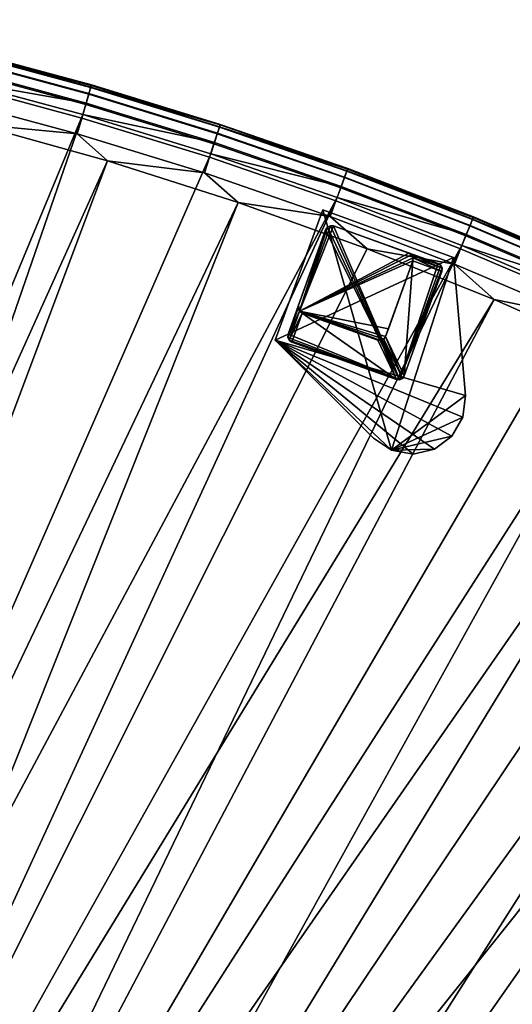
# Model space of a CAD drawing. Header units: inches. Extents: x 0 to 54.6, y -45.5 to 0.
# Tile 86 of 135: x 16.3 to 24.3, y -17.4 to -1.4. Entities that reach past the tile are written whole.
import ezdxf

# ---------------------------------------------------------------- set-up
doc = ezdxf.new("R2010")
doc.units = ezdxf.units.IN
doc.header["$LTSCALE"] = 0.03937
doc.header["$MEASUREMENT"] = 0
for name, color, linetype in [('A-FURN-3-ST', 151, 'Continuous'), ('A-FURN-3-ST-LG', 252, 'Continuous'), ('A-FURN-3-ST-LGHW', 32, 'Continuous')]:
    doc.layers.add(name, color=color, linetype=linetype)

msp = doc.modelspace()

# ---------------------------------------------------------------- meshes
at = {"layer": 'A-FURN-3-ST'}
mesh = msp.add_polyface(dxfattribs=at)
corners = [(19.854, -4.371, 18), (19.31, -3.891, 17.963), (17.741, -3.698, 18), (17.251, -3.257, 17.963), (15.605, -3.1, 18), (15.172, -2.696, 17.963), (13.45, -2.58, 18), (21.613, -3.864, 17.185), (21.626, -3.829, 16.901), (19.552, -3.151, 17.185), (19.517, -3.256, 17.45), (21.575, -3.968, 17.45), (19.463, -3.422, 17.678), (21.515, -4.132, 17.678), (19.392, -3.638, 17.853), (21.437, -4.346, 17.853), (19.563, -3.115, 16.901), (17.467, -2.51, 17.185), (17.437, -2.616, 17.45), (17.388, -2.784, 17.678), (17.325, -3.002, 17.853), (17.477, -2.474, 16.901), (15.362, -1.941, 17.185), (15.335, -2.048, 17.45), (15.292, -2.218, 17.678), (15.236, -2.438, 17.853), (15.371, -1.905, 16.901), (21.629, -3.821, 5.5), (19.566, -3.107, 5.5), (17.48, -2.465, 5.5), (15.373, -1.896, 5.5), (13.246, -1.409, 16.901), (21.616, -3.856, 5.309), (19.554, -3.143, 5.309), (17.469, -2.502, 5.309), (15.364, -1.933, 5.309), (21.523, -4.111, 5.038), (19.411, -3.582, 5), (19.47, -3.4, 5.038), (19.521, -3.246, 5.147), (21.578, -3.958, 5.147), (17.342, -2.946, 5), (17.395, -2.762, 5.038), (17.44, -2.606, 5.147), (15.251, -2.381, 5), (15.298, -2.196, 5.038), (15.337, -2.038, 5.147)]
mesh.append_faces([[corners[k] for k in face] for face in [(0, 1, 2), (2, 1, 3), (2, 3, 4), (4, 3, 5), (4, 5, 6), (7, 8, 9), (7, 9, 10, 11), (11, 10, 12, 13), (13, 12, 14, 15), (8, 16, 9), (9, 16, 17), (9, 17, 18, 10), (10, 18, 19, 12), (12, 19, 20, 14), (14, 20, 3, 1), (16, 21, 17), (17, 21, 22), (17, 22, 23, 18), (18, 23, 24, 19), (19, 24, 25, 20), (20, 25, 5, 3), (21, 26, 22), (8, 27, 16), (16, 27, 28), (16, 28, 21), (21, 28, 29), (21, 29, 26), (26, 29, 30), (26, 30, 31), (27, 32, 33), (27, 33, 28), (28, 33, 34), (28, 34, 29), (29, 34, 35), (29, 35, 30), (36, 37, 38), (36, 38, 39, 40), (40, 39, 33, 32), (37, 41, 38), (38, 41, 42), (38, 42, 43, 39), (39, 43, 34, 33), (41, 44, 42), (42, 44, 45), (42, 45, 46, 43), (43, 46, 35, 34)]])
mesh = msp.add_polyface(dxfattribs=at)
corners = [(24.001, -5.944, 18), (23.356, -5.369, 17.963), (21.942, -5.12, 18), (21.346, -4.595, 17.963), (19.854, -4.371, 18), (19.31, -3.891, 17.963), (23.648, -4.648, 17.185), (23.662, -4.613, 16.901), (21.613, -3.864, 17.185), (21.575, -3.968, 17.45), (23.606, -4.75, 17.45), (21.515, -4.132, 17.678), (23.541, -4.912, 17.678), (21.437, -4.346, 17.853), (23.455, -5.123, 17.853), (21.626, -3.829, 16.901), (19.392, -3.638, 17.853), (23.665, -4.605, 5.5), (21.629, -3.821, 5.5), (23.651, -4.64, 5.309), (21.616, -3.856, 5.309), (23.478, -5.069, 5), (21.457, -4.29, 5), (23.549, -4.891, 5.038), (21.523, -4.111, 5.038), (21.578, -3.958, 5.147), (23.61, -4.741, 5.147), (19.411, -3.582, 5), (29.36, -7.817, 5), (14.784, -30.736, 5), (13.254, -30.078, 5), (27.432, -6.833, 5), (11.694, -29.492, 5), (25.47, -5.917, 5), (10.108, -28.98, 5), (8.5, -28.543, 5), (17.342, -2.946, 5), (6.873, -28.182, 5), (15.251, -2.381, 5), (13.143, -1.889, 5), (15.034, -30.19, 18), (29.984, -8.848, 18), (13.477, -29.521, 18), (28.025, -7.809, 18), (26.03, -6.84, 18), (11.89, -28.925, 18), (10.277, -28.404, 18), (8.641, -27.96, 18), (17.741, -3.698, 18), (6.986, -27.593, 18), (15.605, -3.1, 18), (13.45, -2.58, 18), (5.316, -27.304, 18), (11.276, -2.137, 18)]
mesh.append_faces([[corners[k] for k in face] for face in [(0, 1, 2), (2, 1, 3), (2, 3, 4), (4, 3, 5), (6, 7, 8), (6, 8, 9, 10), (10, 9, 11, 12), (12, 11, 13, 14), (14, 13, 3, 1), (7, 15, 8), (13, 16, 5, 3), (7, 17, 15), (15, 17, 18), (17, 19, 20), (17, 20, 18), (21, 22, 23), (23, 22, 24), (23, 24, 25, 26), (26, 25, 20, 19), (22, 27, 24), (28, 29, 30), (28, 30, 31), (31, 30, 32), (31, 32, 33), (33, 32, 21), (21, 32, 34), (21, 34, 22), (22, 34, 35), (22, 35, 27), (27, 35, 36), (36, 35, 37), (36, 37, 38), (38, 37, 39), (40, 41, 42), (42, 43, 44), (42, 44, 45), (45, 44, 0), (45, 0, 46), (46, 0, 2), (46, 2, 4), (46, 4, 47), (47, 4, 48), (47, 48, 49), (49, 48, 50), (49, 50, 51), (52, 51, 53)]])
mesh = msp.add_polyface(dxfattribs=at)
corners = [(28.025, -7.809, 18), (29.208, -8.103, 17.963), (27.289, -7.124, 17.963), (26.03, -6.84, 18), (25.338, -6.213, 17.963), (24.001, -5.944, 18), (23.356, -5.369, 17.963), (29.573, -7.416, 17.185), (29.591, -7.383, 16.901), (27.631, -6.425, 17.185), (27.582, -6.524, 17.45), (29.522, -7.513, 17.45), (27.506, -6.681, 17.678), (29.44, -7.668, 17.678), (27.406, -6.886, 17.853), (29.333, -7.869, 17.853), (27.647, -6.391, 16.901), (25.655, -5.502, 17.185), (25.61, -5.603, 17.45), (25.538, -5.762, 17.678), (25.446, -5.97, 17.853), (25.67, -5.468, 16.901), (23.648, -4.648, 17.185), (23.606, -4.75, 17.45), (23.541, -4.912, 17.678), (23.455, -5.123, 17.853), (23.662, -4.613, 16.901), (29.595, -7.375, 5.5), (27.651, -6.384, 5.5), (25.673, -5.46, 5.5), (23.665, -4.605, 5.5), (29.36, -7.817, 5), (27.432, -6.833, 5), (29.45, -7.648, 5.038), (27.516, -6.661, 5.038), (27.587, -6.515, 5.147), (29.526, -7.504, 5.147), (27.634, -6.418, 5.309), (29.577, -7.409, 5.309), (25.658, -5.495, 5.309), (23.651, -4.64, 5.309), (25.47, -5.917, 5), (25.548, -5.742, 5.038), (25.614, -5.594, 5.147), (23.478, -5.069, 5), (23.549, -4.891, 5.038), (23.61, -4.741, 5.147)]
mesh.append_faces([[corners[k] for k in face] for face in [(0, 1, 2), (0, 2, 3), (3, 2, 4), (3, 4, 5), (5, 4, 6), (7, 8, 9), (7, 9, 10, 11), (11, 10, 12, 13), (13, 12, 14, 15), (15, 14, 2, 1), (8, 16, 9), (9, 16, 17), (9, 17, 18, 10), (10, 18, 19, 12), (12, 19, 20, 14), (14, 20, 4, 2), (16, 21, 17), (17, 21, 22), (17, 22, 23, 18), (18, 23, 24, 19), (19, 24, 25, 20), (20, 25, 6, 4), (21, 26, 22), (16, 27, 28), (16, 28, 21), (21, 28, 29), (21, 29, 26), (26, 29, 30), (31, 32, 33), (33, 32, 34), (33, 34, 35, 36), (36, 35, 37, 38), (38, 37, 27), (27, 37, 28), (28, 37, 39), (28, 39, 29), (29, 39, 40), (29, 40, 30), (32, 41, 34), (34, 41, 42), (34, 42, 43, 35), (35, 43, 39, 37), (41, 44, 42), (42, 44, 45), (42, 45, 46, 43), (43, 46, 40, 39)]])
mesh = msp.add_polyface(dxfattribs=at)
corners = [(40.847, -16.491, 18), (41.535, -16.722, 17.963), (39.908, -15.312, 17.963), (39.154, -15.058, 18), (38.232, -13.958, 17.963), (41.865, -16.355, 17.678), (40.224, -14.933, 17.678), (40.078, -15.108, 17.853), (41.712, -16.525, 17.853), (42.08, -16.115, 16.901), (40.431, -14.686, 16.901), (40.407, -14.715, 17.185), (38.71, -13.345, 17.185), (38.535, -13.569, 17.678), (38.395, -13.749, 17.853), (40.437, -14.679, 5.5), (42.06, -16.137, 5.309), (40.412, -14.708, 5.309), (40.115, -15.063, 5), (38.549, -13.551, 5.038), (40.238, -14.916, 5.038), (41.752, -16.481, 5), (16.283, -31.466, 5), (14.784, -30.736, 5), (54.008, -31.53, 5), (52.886, -29.678, 5), (51.7, -27.867, 5), (50.452, -26.097, 5), (49.144, -24.372, 5), (47.776, -22.693, 5), (46.352, -21.063, 5), (44.872, -19.483, 5), (43.338, -17.955, 5), (38.431, -13.702, 5), (36.701, -12.401, 5), (34.926, -11.16, 5), (33.11, -9.981, 5), (31.254, -8.867, 5), (29.36, -7.817, 5), (16.558, -30.932, 18), (53.481, -31.834, 18), (15.034, -30.19, 18), (52.33, -29.938, 18), (51.112, -28.085, 18), (49.828, -26.276, 18), (48.481, -24.515, 18), (47.071, -22.803, 18), (45.601, -21.142, 18), (44.072, -19.535, 18), (42.487, -17.985, 18), (37.412, -13.686, 18), (35.621, -12.377, 18), (33.785, -11.134, 18), (31.905, -9.957, 18), (29.984, -8.848, 18), (13.477, -29.521, 18), (28.025, -7.809, 18)]
mesh.append_faces([[corners[k] for k in face] for face in [(0, 1, 2), (0, 2, 3), (3, 2, 4), (5, 6, 7, 8), (8, 7, 2, 1), (9, 10, 11), (11, 10, 12), (6, 13, 14, 7), (7, 14, 4, 2), (15, 16, 17), (18, 19, 20), (18, 20, 21), (22, 23, 24), (24, 23, 25), (25, 23, 26), (26, 23, 27), (27, 23, 28), (28, 23, 29), (29, 23, 30), (30, 23, 31), (31, 23, 32), (32, 23, 21), (21, 23, 18), (18, 23, 33), (33, 23, 34), (34, 23, 35), (35, 23, 36), (36, 23, 37), (37, 23, 38), (39, 40, 41), (41, 40, 42), (41, 42, 43), (43, 44, 41), (41, 44, 45), (41, 45, 46), (46, 47, 41), (41, 47, 48), (41, 48, 49), (49, 0, 41), (41, 0, 3), (41, 3, 50), (50, 51, 41), (41, 51, 52), (41, 52, 53), (53, 54, 41), (55, 54, 56)]])
at = {"layer": 'A-FURN-3-ST-LG'}
mesh = msp.add_polyface(dxfattribs=at)
corners = [(22.468, -7.244, 4.796), (20.724, -6.631, 4.796), (22.417, -7.24, 4.796), (20.681, -6.602, 4.796), (20.659, -6.555, 4.796), (20.663, -6.503, 4.796), (21.271, -4.811, 4.796), (21.301, -4.768, 4.796), (21.348, -4.746, 4.796), (21.399, -4.751, 4.796), (23.092, -5.359, 4.796), (23.134, -5.388, 4.796), (23.157, -5.435, 4.796), (23.152, -5.487, 4.796), (22.544, -7.18, 4.796), (22.515, -7.222, 4.796), (21.348, -4.746, 0), (21.399, -4.751, 0), (21.301, -4.768, 0), (21.271, -4.811, 0), (22.621, -5.19, 0), (22.664, -5.219, 0), (22.686, -5.266, 0), (22.682, -5.318, 0), (20.892, -6.161, 0), (20.85, -6.132, 0), (20.828, -6.085, 0), (20.832, -6.033, 0), (22.116, -6.601, 0), (22.167, -6.605, 0), (22.213, -6.583, 0), (22.243, -6.541, 0), (22.288, -6.416, 0)]
mesh.append_faces([[corners[k] for k in face] for face in [(16, 9, 17), (16, 8, 9), (6, 18, 19), (6, 7, 18), (10, 17, 9), (10, 20, 17), (11, 20, 10), (11, 21, 20), (12, 21, 11), (12, 22, 21), (13, 22, 12), (13, 23, 22), (3, 24, 1), (3, 25, 24), (4, 25, 3), (4, 26, 25), (27, 4, 5), (27, 26, 4), (5, 19, 27), (5, 6, 19), (2, 24, 28), (2, 1, 24), (29, 2, 28), (29, 0, 2), (30, 0, 29), (30, 15, 0), (31, 15, 30), (31, 14, 15), (23, 14, 31), (23, 13, 14)]])
mesh.append_faces([[corners[k] for k in face] for face in [(0, 1, 2), (18, 8, 16), (25, 28, 24), (25, 22, 23)]], dxfattribs={"vtx0": -1})
mesh.append_faces([[corners[k] for k in face] for face in [(25, 32, 31)]], dxfattribs={"vtx0": -1, "vtx1": -1})
mesh.append_faces([[corners[k] for k in face] for face in [(0, 3, 1), (0, 4, 3), (0, 5, 4), (0, 6, 5), (0, 7, 6), (0, 8, 7), (0, 9, 8), (0, 10, 9), (0, 11, 10), (0, 12, 11), (0, 13, 12), (0, 14, 13), (25, 29, 28), (25, 30, 29), (25, 21, 22), (25, 20, 21), (25, 17, 20), (25, 16, 17), (25, 18, 16), (25, 19, 18), (25, 27, 19)]], dxfattribs={"vtx0": -1, "vtx2": -1})
mesh.append_faces([[corners[k] for k in face] for face in [(23, 31, 32), (25, 23, 32)]], dxfattribs={"vtx1": -1, "vtx2": -1})
mesh.append_faces([[corners[k] for k in face] for face in [(0, 15, 14), (18, 7, 8), (25, 31, 30), (25, 26, 27)]], dxfattribs={"vtx2": -1})
at = {"layer": 'A-FURN-3-ST-LGHW'}
mesh = msp.add_polyface(dxfattribs=at)
corners = [(20.457, -6.602, 5), (22.34, -8.385, 5), (22.045, -8.191, 5), (22.688, -8.447, 5), (23.032, -8.365, 5), (23.316, -8.154, 5), (23.493, -7.848, 5), (23.534, -7.497, 5), (23.339, -5.259, 5), (21.227, -4.489, 5), (22.045, -8.191, 4.75), (22.34, -8.385, 4.75), (22.688, -8.447, 4.75), (23.032, -8.365, 4.75), (23.316, -8.154, 4.75), (23.493, -7.848, 4.75), (23.534, -7.497, 4.75), (20.457, -6.602, 4.75), (21.227, -4.489, 4.75), (23.339, -5.259, 4.75)]
mesh.append_faces([[corners[k] for k in face] for face in [(2, 10, 1), (10, 11, 1), (1, 11, 3), (11, 12, 3), (3, 12, 4), (12, 13, 4), (4, 13, 5), (13, 14, 5), (5, 14, 6), (14, 15, 6), (7, 6, 16), (6, 15, 16), (8, 7, 19), (7, 16, 19), (17, 10, 0), (10, 2, 0)]])
mesh.append_faces([[corners[k] for k in face] for face in [(2, 1, 0), (10, 17, 11), (9, 8, 18), (0, 9, 17)]], dxfattribs={"vtx1": -1})
mesh.append_faces([[corners[k] for k in face] for face in [(1, 3, 0), (3, 4, 0), (4, 5, 0), (5, 6, 0), (6, 7, 0), (7, 8, 0), (17, 18, 11), (18, 19, 11), (19, 16, 11), (16, 15, 11), (15, 14, 11), (14, 13, 11)]], dxfattribs={"vtx1": -1, "vtx2": -1})
mesh.append_faces([[corners[k] for k in face] for face in [(8, 9, 0), (13, 12, 11), (8, 19, 18), (9, 18, 17)]], dxfattribs={"vtx2": -1})

doc.saveas('drawing.dxf')
